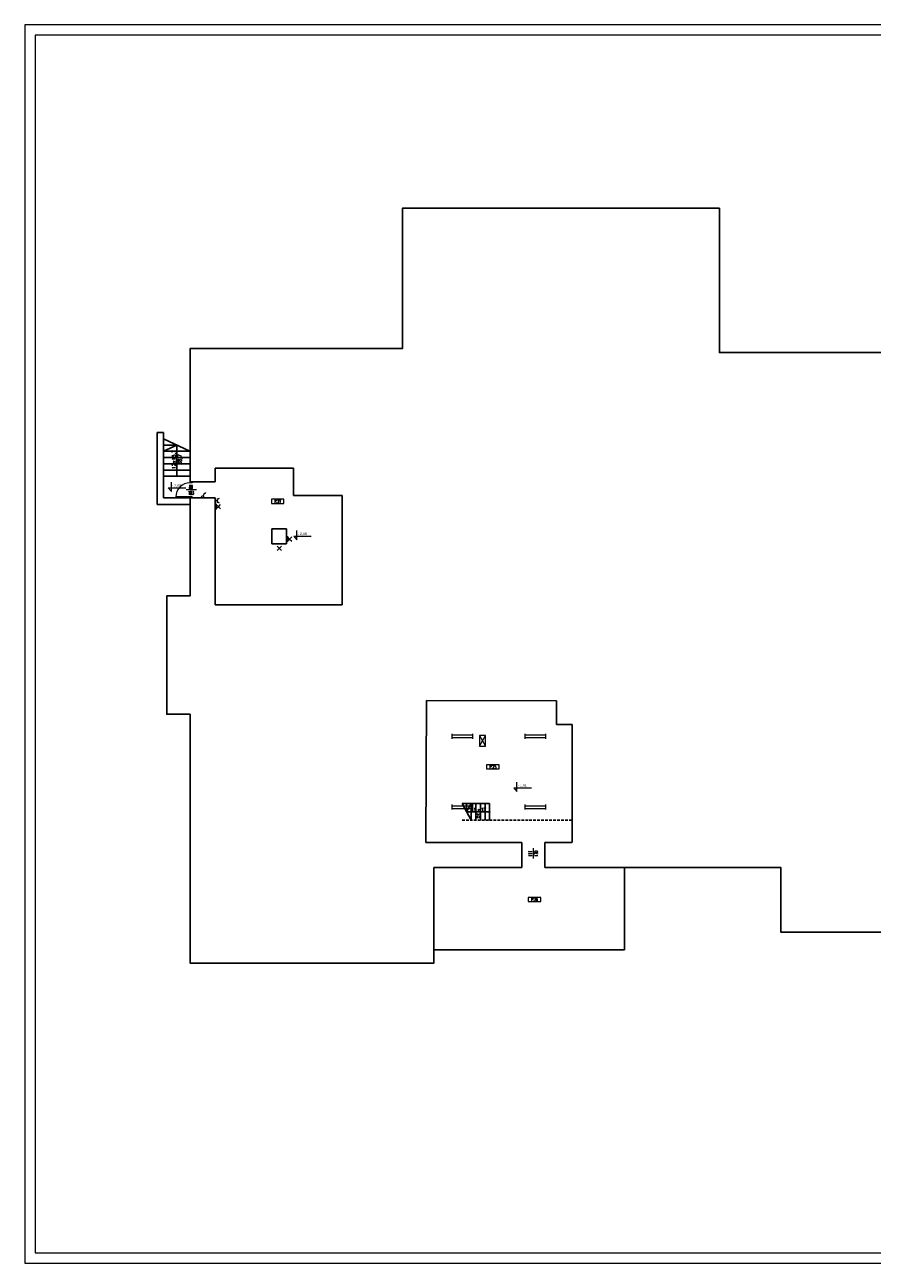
# Model space of a CAD drawing. Header units: millimetres. Extents: x 7052 to 69970, y -1719 to 15326.
# Tile 4 of 160: x 7052 to 11115, y 9386 to 15326. Entities that reach past the tile are written whole.
import ezdxf

# ---------------------------------------------------------------- set-up
doc = ezdxf.new("R2010")
doc.units = ezdxf.units.MM
doc.linetypes.add('HIDDEN', pattern=[9.525, 6.35, -3.175])
for name, color, linetype, lineweight in [('m_elektryka', 10, 'Continuous', 5), ('m_tabela', 7, 'Continuous', 20), ('mr_cienka', 7, 'Continuous', 9), ('mr_opis', 7, 'Continuous', 9), ('mr_otwory', 7, 'Continuous', 13), ('mr_stolarka', 7, 'Continuous', 13), ('mr_ściany', 7, 'Continuous', 25)]:
    doc.layers.add(name, color=color, linetype=linetype, lineweight=lineweight)
doc.styles.add('TABELKA', font='arial.ttf')
doc.styles.add('WYM', font='simplex.shx', dxfattribs={"width": 0.5})
doc.styles.add('XFINE', font='tahoma.ttf')

# ---------------------------------------------------------------- blocks, each defined once
blk = doc.blocks.new('KOTA')
for p, q in [((-16.6, 20), (76.8, 20)), ((-16.6, 20), (0, 0)), ((0, 0), (0, 50))]:
    blk.add_line(p, q)
at = {"style": 'TABELKA', "flags": 4}
blk.add_attdef('POZIOM', (1.4, 25), '', height=13.7, rotation=360, dxfattribs=at)
blk = doc.blocks.new('gniazdo z u')
at = {"layer": 'm_elektryka', "color": 0}
for p, q in [((-20, -10), (0, -10)), ((-10, -20), (-10, -10))]:
    blk.add_line(p, q, dxfattribs=at)
blk.add_arc((-10, 0), 10, 180, 0, dxfattribs=at)
blk = doc.blocks.new('właczn ik pojedynczy')
at = {"layer": 'm_elektryka', "color": 0}
for p in [(-12.4, 12.7), (0, 0)]:
    blk.add_line(p, (-14.8, 8.3), dxfattribs=at)
blk.add_circle((4.4, -2.4), 5, dxfattribs=at)
blk = doc.blocks.new('oświetlenie')
at = {"layer": 'm_elektryka', "color": 0}
for p, q in [((10.6, 10.6), (-10.6, -10.6)), ((-10.6, 10.6), (10.6, -10.6))]:
    blk.add_line(p, q, dxfattribs=at)
blk = doc.blocks.new('świetlówka 2')
at = {"layer": 'm_elektryka', "color": 0, "ltscale": 0.4}
for p, q in [((-100, -6), (-100, 0)), ((0, -6), (0, 0)), ((-100, -6), (0, -6)), ((-100, -12), (-100, -6)), ((-100, -18), (-100, -12)), ((-100, -18), (0, -18)), ((-100, -24), (-100, -18)), ((0, -12), (0, -6)), ((0, -18), (0, -12)), ((0, -24), (0, -18))]:
    blk.add_line(p, q, dxfattribs=at)

msp = doc.modelspace()

# ---------------------------------------------------------------- linework, layer by layer
at = {"layer": 'm_elektryka'}
for p, q in [((7969.5, 13028.1), (7969.5, 13000.9)), ((7980.1, 13014.5), (7969.5, 13025.1)), ((7980.1, 13014.5), (7969.5, 13003.9)), ((7980.1, 13014.5), (7990.7, 13025.1)), ((7980.1, 13014.5), (7990.7, 13003.9)), ((8311.2, 12873), (8311.2, 12845.8)), ((8321.8, 12859.4), (8311.2, 12870)), ((8321.8, 12859.4), (8311.2, 12848.8)), ((8321.8, 12859.4), (8332.4, 12870)), ((8321.8, 12859.4), (8332.4, 12848.8)), ((9231.3, 11917), (9231.3, 11867)), ((9261.3, 11917), (9231.3, 11917)), ((9231.3, 11917), (9261.3, 11867)), ((9231.3, 11867), (9261.3, 11917)), ((9261.3, 11867), (9261.3, 11917)), ((9231.3, 11867), (9261.3, 11867))]:
    msp.add_line(p, q, dxfattribs=at)
at = {"layer": 'm_tabela'}
for p, q in [((7052, 15326.3), (7052, 9386.3)), ((15462, 15326.3), (7052, 15326.3)), ((7102, 15276.3), (7102, 9436.3)), ((15412, 15276.3), (7102, 15276.3)), ((7052, 9386.3), (15462, 9386.3)), ((7102, 9436.3), (15412, 9436.3))]:
    msp.add_line(p, q, dxfattribs=at)
at = {"layer": 'mr_cienka', "ltscale": 2}
for p, q in [((8234.2, 13050.5), (8234.2, 13030.5)), ((8294.2, 13050.5), (8234.2, 13050.5)), ((8234.2, 13030.5), (8294.2, 13030.5)), ((8294.2, 13030.5), (8294.2, 13050.5)), ((9266.1, 11776.8), (9266.1, 11756.8)), ((9326.1, 11776.8), (9266.1, 11776.8)), ((9266.1, 11756.8), (9326.1, 11756.8)), ((9465.9, 11141), (9465.9, 11121)), ((9525.9, 11141), (9465.9, 11141)), ((9465.9, 11121), (9525.9, 11121))]:
    msp.add_line(p, q, dxfattribs=at)
at = {"layer": 'mr_cienka'}
for points in [[(9326.1, 11756.8), (9326.1, 11776.8)], [(9525.9, 11121), (9525.9, 11141)]]:
    msp.add_lwpolyline(points, dxfattribs=at)
at = {"layer": 'mr_otwory', "ltscale": 2}
for p, q in [((7875, 13095.7), (7825, 13095.7)), ((9489, 11377.2), (9489, 11327.2))]:
    msp.add_line(p, q, dxfattribs=at)
at = {"layer": 'mr_stolarka', "ltscale": 2}
for p, q in [((7844.4, 13129), (7844.4, 13134)), ((7854.4, 13129), (7844.4, 13129)), ((7844.4, 13129), (7844.4, 13129)), ((7854.4, 13134), (7854.4, 13129)), ((7854.4, 13129), (7854.4, 13134)), ((7844.4, 13062), (7775.4, 13062)), ((7831.4, 13062), (7831.4, 13062)), ((7854.4, 13062), (7844.4, 13062)), ((7844.4, 13062), (7844.4, 13057)), ((7854.4, 13057), (7854.4, 13062)), ((7854.4, 13062), (7854.4, 13057))]:
    msp.add_line(p, q, dxfattribs=at)
msp.add_arc((7844.1, 13060.3), 68.7, 89.75889, 178.55606, dxfattribs=at)
at = {"layer": 'mr_ściany', "ltscale": 2}
for p, q in [((7685.9, 13026), (7685.9, 13371)), ((7685.9, 13371), (7716.9, 13371)), ((7716.9, 13057), (7716.9, 13371)), ((7842.8, 13281), (7716.9, 13341)), ((7716.9, 13310.6), (7780.7, 13310.6)), ((7780.7, 13310.6), (7716.9, 13280.6)), ((7780.7, 13160.6), (7780.7, 13310.6)), ((7716.9, 13280.6), (7844.4, 13280.6)), ((7716.9, 13250.6), (7844.4, 13250.6)), ((7716.9, 13220.6), (7844.4, 13220.6)), ((7716.9, 13190.6), (7844.4, 13190.6)), ((7964.4, 13134), (7964.4, 13200)), ((7964.4, 13200), (8340.4, 13200)), ((8340.4, 13200), (8340.4, 13069)), ((7716.9, 13160.6), (7844.4, 13160.6)), ((7844.4, 13134), (7964.4, 13134)), ((8340.4, 13069), (8573.4, 13069)), ((8573.4, 13069), (8573.4, 12544)), ((7844.4, 13026), (7685.9, 13026)), ((7844.4, 13057), (7716.9, 13057)), ((7844.4, 13057), (7964.4, 13057)), ((7964.4, 12544), (7964.4, 13057)), ((8306.4, 12909), (8236.4, 12909)), ((8236.4, 12837), (8236.4, 12909)), ((8306.4, 12837), (8306.4, 12909)), ((8306.4, 12837), (8236.4, 12837)), ((8573.4, 12544), (7964.4, 12544)), ((8977.4, 12086), (8975.4, 11404)), ((8977.4, 12086), (8975.4, 11404)), ((9600.4, 12084), (8977.4, 12086)), ((9600.4, 12084), (8977.4, 12086)), ((9600.4, 12084), (9600.4, 11970)), ((9676.4, 11971), (9600.4, 11970)), ((9676.4, 11971), (9676.4, 11404)), ((9148.4, 11591), (9192.4, 11511)), ((9148.4, 11591), (9280.4, 11591)), ((9170.4, 11551), (9170.4, 11591)), ((9170.4, 11551), (9192.4, 11591)), ((9192.4, 11591), (9192.4, 11511)), ((9214.4, 11591), (9214.4, 11511)), ((9236.4, 11591), (9236.4, 11511)), ((9258.4, 11591), (9258.4, 11511)), ((9280.4, 11591), (9280.4, 11511)), ((9278.4, 11551), (9170.4, 11551)), ((8975.4, 11404), (9434.4, 11404)), ((8975.4, 11404), (9082.4, 11404)), ((9434.4, 11404), (9434.4, 11284)), ((9545.4, 11404), (9674.4, 11404)), ((9545.4, 11404), (9545.4, 11284)), ((9927.4, 11284), (9927.4, 10889)), ((9013.4, 10889), (9927.4, 10889))]:
    msp.add_line(p, q, dxfattribs=at)
at = {"layer": 'mr_ściany', "linetype": 'HIDDEN', "ltscale": 2}
for p, q in [((9148.4, 11511), (9280.4, 11511)), ((9280.4, 11511), (9676.4, 11511))]:
    msp.add_line(p, q, dxfattribs=at)
at = {"layer": 'mr_ściany', "ltscale": 2}
for points in [[(9545.4, 11284), (10677.4, 11284), (10677.4, 10974), (11170.4, 10974), (11170.4, 11284), (12851.4, 11284), (12851.4, 10842), (14017.4, 10842), (14017.4, 12022), (14131.4, 12022), (14131.4, 12589), (14019.4, 12589), (14019.4, 13776), (13005.4, 13776), (13005.4, 14451), (11487.4, 14451), (11487.4, 13754), (10382.4, 13754), (10382.4, 14446), (8862.4, 14446), (8862.4, 13773), (7844.4, 13773), (7844.4, 13134)], [(7844.4, 13057), (7844.4, 12587), (7732.4, 12587), (7732.4, 12019), (7844.4, 12019), (7844.4, 10826), (9013.4, 10826), (9013.4, 11284), (9434.4, 11284)]]:
    msp.add_lwpolyline(points, dxfattribs=at)
msp.add_circle((9280.4, 11551), 2, dxfattribs=at)

# ---------------------------------------------------------------- block references
at = {"layer": 'm_elektryka', "rotation": 270}
for name, p in [('właczn ik pojedynczy', (7906.9, 13066.4)), ('gniazdo z u', (7984.4, 13033.8))]:
    msp.add_blockref(name, p, dxfattribs=at)
at = {"layer": 'm_elektryka'}
for name, p in [('oświetlenie', (8272.6, 12815.6)), ('świetlówka 2', (9200.4, 11926)), ('świetlówka 2', (9550.4, 11926)), ('świetlówka 2', (9200.4, 11586)), ('świetlówka 2', (9550.4, 11586))]:
    msp.add_blockref(name, p, dxfattribs=at)
at = {"layer": 'mr_opis'}
ref = msp.add_blockref('KOTA', (7754.7, 13087.8), dxfattribs=dict(at, xscale=0.8999999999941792, yscale=0.8999999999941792, zscale=0.6))
ref.add_attrib('POZIOM', '- 2,08', (7758.4, 13110.3), dxfattribs={"layer": '0', "height": 12.3, "style": 'TABELKA', "flags": 4})
ref = msp.add_blockref('KOTA', (8356.5, 12856.1), dxfattribs=dict(at, xscale=0.8999999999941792, yscale=0.8999999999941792, zscale=0.6))
ref.add_attrib('POZIOM', '- 2,08', (8360.2, 12878.6), dxfattribs={"layer": '0', "height": 12.3, "style": 'TABELKA', "flags": 4})
ref = msp.add_blockref('KOTA', (9411.6, 11649.2), dxfattribs=dict(at, xscale=0.8999999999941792, yscale=0.8999999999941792, zscale=0.6))
ref.add_attrib('POZIOM', '- 1,91', (9415.4, 11671.7), dxfattribs={"layer": '0', "height": 12.3, "style": 'TABELKA', "flags": 4})

# ---------------------------------------------------------------- texts
at = {"layer": 'mr_opis', "insert": (7758.1, 13241.1), "char_height": 17, "attachment_point": 2, "rotation": 90, "style": 'XFINE'}
msp.add_mtext('{\\Fsimplex|c238;12x15,7\\P28,7}', dxfattribs=at)
at = {"layer": 'mr_opis', "ltscale": 2, "insert": (9197.6, 11570), "char_height": 17, "width": 59.437, "attachment_point": 1, "style": 'WYM'}
msp.add_mtext('\\pxqc;{\\W0.6;11 x 17\\P22}', dxfattribs=at)
at = {"layer": 'mr_otwory', "ltscale": 2, "char_height": 17, "attachment_point": 5, "style": 'WYM'}
for s, width, insert in [('80\\P183', 54.568, (7848.9, 13094.9)), ('P.27', 40, (8264.2, 13040.5)), ('P.25', 40, (9296.1, 11766.8)), ('P.26', 40, (9495.9, 11131))]:
    msp.add_mtext_dynamic_manual_height_columns(s, width=width, gutter_width=75, heights=[0], dxfattribs=dict(at, insert=insert))
at = {"layer": 'mr_otwory', "ltscale": 2, "insert": (9489.8, 11351), "char_height": 17, "attachment_point": 5, "rotation": 90, "style": 'WYM'}
msp.add_mtext_dynamic_manual_height_columns('111\\P170', width=54.568, gutter_width=75, heights=[0], dxfattribs=at)

doc.saveas('drawing.dxf')
